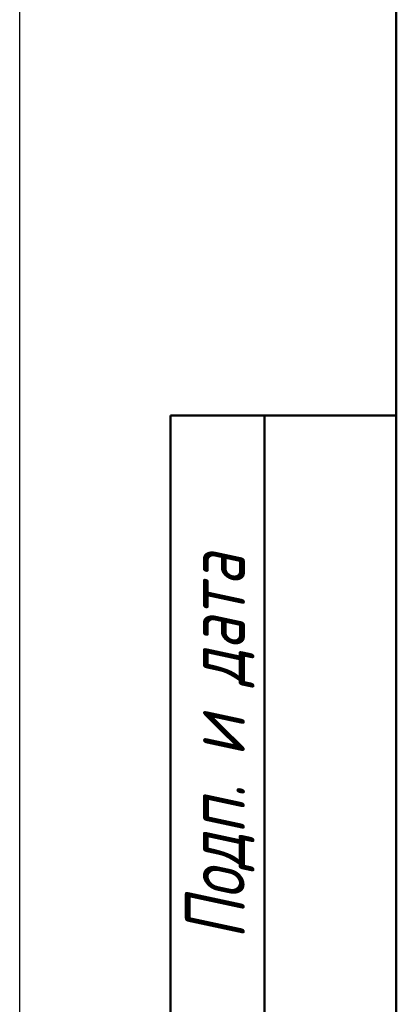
# Model space of a CAD drawing. Header units: millimetres. Extents: x -76 to 691, y -69 to 356.
# Tile 3 of 17: x 0 to 20, y 119 to 171. Entities that reach past the tile are written whole.
import ezdxf
from ezdxf.enums import TextEntityAlignment as Align

# ---------------------------------------------------------------- set-up
doc = ezdxf.new("R2010")
doc.units = ezdxf.units.MM
for name, color, linetype, lineweight in [('Кромка (ГОСТ)', 7, 'Continuous', 50), ('Обозначение (ГОСТ)', 7, 'Continuous', 25), ('Эскизная геометрия (ГОСТ)', 7, 'Continuous', 50)]:
    doc.layers.add(name, color=color, linetype=linetype, lineweight=lineweight)
doc.styles.get("Standard").update_dxf_attribs({"font": 'GOST Common Italic.ttf'})
doc.styles.add('Альтернативный текст (ГОСТ)', font='txt', dxfattribs={"width": 0.8})

# ---------------------------------------------------------------- blocks, each defined once
blk = doc.blocks.new('ГОСТ - Доп. графы 1')
at = {"layer": 'Эскизная геометрия (ГОСТ)'}
for p, q in [((-12, 0), (-12, 145)), ((-12, 145), (0, 145)), ((-7, 145), (-7, 0))]:
    blk.add_line(p, q, dxfattribs=at)
at = {"layer": 'Обозначение (ГОСТ)', "insert": (-9.373, 127.414), "char_height": 3.17, "width": 34.76787, "attachment_point": 5, "rotation": 90, "style": 'Альтернативный текст (ГОСТ)'}
blk.add_mtext('\\fGOST Common|b0|i1;\\H3.1700;Подп. и дата', dxfattribs=at)
at = {"layer": 'Обозначение (ГОСТ)', "lineweight": 30, "width": 0.8, "flags": 17}
for tag, p in [('Подп._и_дата_2', (-3.532, 127.511)), ('Инв._номер_дубликата', (-3.406, 97.466)), ('Взамен_инв._номера', (-3.46, 72.529)), ('Подп._и_дата_1', (-3.422, 42.352)), ('ИНВЕНТАРНЫЙ_НОМЕР', (-3.329, 12.683))]:
    blk.add_attdef(tag, text='', height=3.17, rotation=90, dxfattribs=at).set_placement(p, align=Align.MIDDLE_CENTER)
blk = doc.blocks.new('Рамки ГОСТ_ граница 297x210')
at = {"layer": 'Кромка (ГОСТ)', "lineweight": 25}
blk.add_line((0, 0), (0, 297), dxfattribs=at)
at = {"layer": 'Кромка (ГОСТ)'}
blk.add_line((20, 292), (20, 5), dxfattribs=at)

msp = doc.modelspace()

# ---------------------------------------------------------------- block references
for name, p in [('Рамки ГОСТ_ граница 297x210', (0, 0)), ('ГОСТ - Доп. графы 1', (20, 5))]:
    msp.add_blockref(name, p)

doc.saveas('drawing.dxf')
